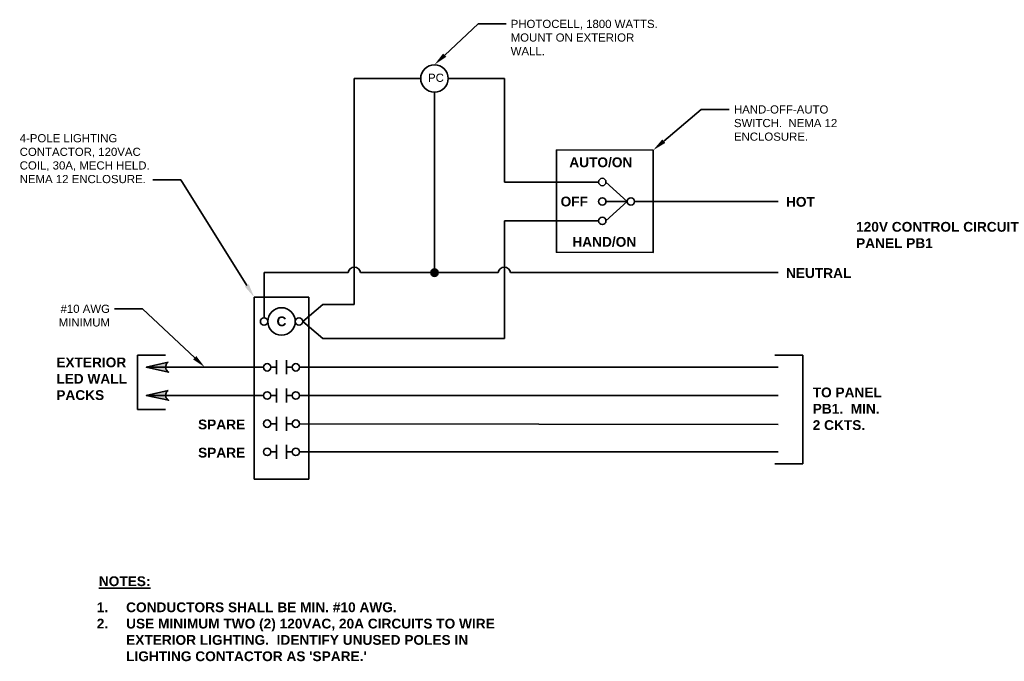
# Model space of a CAD drawing. Header units: inches. Extents: x 19474 to 23438, y 635 to 1835.
# Tile 13 of 14: x 22549.83 to 22558.27, y 1624.2 to 1629.7. Entities that reach past the tile are written whole.
import ezdxf
from ezdxf import colors
from ezdxf.entities.mleader import LeaderData, LeaderLine
from ezdxf.math import Vec2, Vec3

# ---------------------------------------------------------------- set-up
doc = ezdxf.new("R2010")
doc.units = ezdxf.units.IN
doc.header["$MEASUREMENT"] = 0
for name, color, linetype, lineweight in [('E-DETL-GRPH', 7, 'Continuous', 35), ('G-ANNO-NOTE', 7, 'Continuous', 35), ('G-ANNO-REFR', 7, 'Continuous', 35)]:
    doc.layers.add(name, color=color, linetype=linetype, lineweight=lineweight)
doc.styles.add('Arial', font='arial.ttf', dxfattribs={"height": 0.125})
doc.styles.add('Arial-b', font='arialbd.ttf')

# ---------------------------------------------------------------- blocks, each defined once
blk = doc.blocks.new('ANG M&I STANDARD DESIGN E501-E504')
at = {"layer": 'E-DETL-GRPH'}
h = blk.add_hatch(color=256, dxfattribs=at)
h.dxf.hatch_style = 1
h.paths.add_polyline_path([(22553.4182, 1627.5291), (22553.3547, 1627.5291, 1)])
h.paths.add_polyline_path([(22553.3865, 1627.5608), (22553.3865, 1627.5291), (22553.4182, 1627.5291, 0.414214)])
h.paths.add_polyline_path([(22553.3865, 1627.5608, 0.414214), (22553.3547, 1627.5291), (22553.3865, 1627.5291)])
h = blk.add_hatch(color=256, dxfattribs=at)
h.dxf.hatch_style = 1
h.paths.add_polyline_path([(22551.1047, 1626.7614), (22551.0988, 1626.7568), (22551.0965, 1626.7547), (22551.0948, 1626.7529), (22551.0923, 1626.7498), (22551.0899, 1626.7462), (22551.0871, 1626.7413), (22551.0855, 1626.7372), (22551.0836, 1626.7314), (22551.0826, 1626.726), (22551.0823, 1626.7219), (22551.0823, 1626.7175), (22550.9162, 1626.7175)])
h.paths.add_polyline_path([(22550.9162, 1626.7175), (22551.0823, 1626.7175), (22551.0823, 1626.7167), (22551.0828, 1626.7124), (22551.0836, 1626.708), (22551.0852, 1626.7024), (22551.0868, 1626.6988), (22551.0887, 1626.6949), (22551.0911, 1626.6912), (22551.0943, 1626.6869), (22551.0984, 1626.6826), (22551.1071, 1626.6762)])
h = blk.add_hatch(color=256, dxfattribs=at)
h.dxf.hatch_style = 1
h.paths.add_polyline_path([(22551.1047, 1626.5197), (22551.0988, 1626.5152), (22551.0965, 1626.513), (22551.0948, 1626.5112), (22551.0923, 1626.5082), (22551.0899, 1626.5045), (22551.0871, 1626.4996), (22551.0855, 1626.4956), (22551.0836, 1626.4897), (22551.0826, 1626.4844), (22551.0823, 1626.4803), (22551.0823, 1626.4758), (22550.9162, 1626.4758)])
h.paths.add_polyline_path([(22550.9162, 1626.4758), (22551.0823, 1626.4758), (22551.0823, 1626.4751), (22551.0828, 1626.4708), (22551.0836, 1626.4664), (22551.0852, 1626.4608), (22551.0868, 1626.4572), (22551.0887, 1626.4532), (22551.0911, 1626.4495), (22551.0943, 1626.4452), (22551.0984, 1626.4409), (22551.1071, 1626.4346)])
for p, q in [((22552.6992, 1627.2553), (22552.6992, 1629.1936)), ((22552.6992, 1629.1936), (22553.2684, 1629.1936)), ((22553.5045, 1629.1936), (22553.9854, 1629.1936)), ((22553.9854, 1628.3061), (22553.9854, 1629.1936)), ((22553.3865, 1629.0756), (22553.3865, 1627.5291)), ((22554.7932, 1628.3061), (22553.9854, 1628.3061)), ((22555.0384, 1628.1395), (22554.8567, 1628.3061)), ((22555.0384, 1628.1395), (22554.8567, 1628.1395)), ((22555.0384, 1628.1395), (22554.8567, 1627.9728)), ((22555.1019, 1628.1395), (22556.3326, 1628.1395)), ((22554.7932, 1627.9728), (22553.9854, 1627.9728)), ((22553.9854, 1627.9728), (22553.9854, 1626.9657)), ((22551.9258, 1627.1422), (22551.9258, 1627.5291)), ((22551.9258, 1627.5291), (22552.6463, 1627.5291)), ((22552.7521, 1627.5291), (22553.9325, 1627.5291)), ((22554.0383, 1627.5291), (22556.3326, 1627.5291)), ((22552.257, 1627.1105), (22552.4292, 1627.2553)), ((22552.4292, 1627.2553), (22552.6992, 1627.2553)), ((22552.257, 1627.1105), (22552.4292, 1626.9657)), ((22552.4292, 1626.9657), (22553.9854, 1626.9657)), ((22551.0819, 1626.8203), (22550.8415, 1626.8203)), ((22550.8415, 1626.8203), (22550.8415, 1626.3552)), ((22556.3044, 1626.8203), (22556.5449, 1626.8203)), ((22556.5449, 1626.8203), (22556.5449, 1625.89)), ((22551.9212, 1626.7175), (22550.9162, 1626.7175)), ((22551.9847, 1626.7175), (22552.0339, 1626.7175)), ((22552.0339, 1626.7775), (22552.0339, 1626.6575)), ((22552.1172, 1626.7775), (22552.1172, 1626.6575)), ((22552.1172, 1626.7175), (22552.1664, 1626.7175)), ((22552.2298, 1626.7175), (22556.3326, 1626.7175)), ((22551.9212, 1626.4758), (22550.9162, 1626.4758)), ((22551.9847, 1626.4758), (22552.0339, 1626.4758)), ((22552.0339, 1626.5358), (22552.0339, 1626.4158)), ((22552.1172, 1626.5358), (22552.1172, 1626.4158)), ((22552.1172, 1626.4758), (22552.1664, 1626.4758)), ((22552.2298, 1626.4758), (22556.3326, 1626.4758)), ((22551.0819, 1626.3552), (22550.8415, 1626.3552)), ((22552.0339, 1626.2942), (22552.0339, 1626.1742)), ((22552.1172, 1626.2942), (22552.1172, 1626.1742)), ((22551.9847, 1626.2342), (22552.0339, 1626.2342)), ((22552.1172, 1626.2342), (22552.1664, 1626.2342)), ((22552.2298, 1626.2342), (22556.3326, 1626.2265)), ((22552.0339, 1626.0525), (22552.0339, 1625.9325)), ((22552.1172, 1626.0525), (22552.1172, 1625.9325)), ((22551.9847, 1625.9925), (22552.0339, 1625.9925)), ((22552.1172, 1625.9925), (22552.1664, 1625.9925)), ((22552.2298, 1625.9925), (22556.3326, 1625.9925)), ((22556.3044, 1625.89), (22556.5449, 1625.89))]:
    blk.add_line(p, q, dxfattribs=at)
for points in [[(22554.432, 1628.5814), (22555.2602, 1628.5786), (22555.2602, 1627.7016), (22554.432, 1627.7044)], [(22551.8416, 1627.3181), (22552.3095, 1627.3181), (22552.3095, 1625.7598), (22551.8416, 1625.7598)], [(22551.1047, 1626.7614), (22550.9162, 1626.7175), (22551.1071, 1626.6762), (22551.0984, 1626.6826), (22551.0943, 1626.6869), (22551.0911, 1626.6912), (22551.0887, 1626.6949), (22551.0868, 1626.6988), (22551.0852, 1626.7024), (22551.0836, 1626.708), (22551.0828, 1626.7124), (22551.0823, 1626.7167), (22551.0823, 1626.7219), (22551.0826, 1626.726), (22551.0836, 1626.7314), (22551.0855, 1626.7372), (22551.0871, 1626.7413), (22551.0899, 1626.7462), (22551.0923, 1626.7498), (22551.0948, 1626.7529), (22551.0965, 1626.7547), (22551.0988, 1626.7568)], [(22551.1047, 1626.5197), (22550.9162, 1626.4758), (22551.1071, 1626.4346), (22551.0984, 1626.4409), (22551.0943, 1626.4452), (22551.0911, 1626.4495), (22551.0887, 1626.4532), (22551.0868, 1626.4572), (22551.0852, 1626.4608), (22551.0836, 1626.4664), (22551.0828, 1626.4708), (22551.0823, 1626.4751), (22551.0823, 1626.4803), (22551.0826, 1626.4844), (22551.0836, 1626.4897), (22551.0855, 1626.4956), (22551.0871, 1626.4996), (22551.0899, 1626.5045), (22551.0923, 1626.5082), (22551.0948, 1626.5112), (22551.0965, 1626.513), (22551.0988, 1626.5152)]]:
    blk.add_lwpolyline(points, close=True, dxfattribs=at)
for centre, radius in [((22553.3865, 1629.1936), 0.118), ((22554.825, 1628.3061), 0.0317), ((22554.825, 1628.1395), 0.0317), ((22555.0702, 1628.1395), 0.0317), ((22554.825, 1627.9728), 0.0317), ((22553.3865, 1627.5291), 0.0317), ((22552.0755, 1627.1105), 0.118), ((22551.9258, 1627.1105), 0.0317), ((22552.2253, 1627.1105), 0.0317), ((22551.9529, 1626.7175), 0.0317), ((22552.1981, 1626.7175), 0.0317), ((22551.9529, 1626.4758), 0.0317), ((22552.1981, 1626.4758), 0.0317), ((22551.9529, 1626.2342), 0.0317), ((22552.1981, 1626.2342), 0.0317), ((22551.9529, 1625.9925), 0.0317), ((22552.1981, 1625.9925), 0.0317)]:
    blk.add_circle(centre, radius, dxfattribs=at)
for centre in [(22552.6992, 1627.5229), (22553.9854, 1627.5229)]:
    blk.add_arc(centre, 0.0533, 6.72818, 173.27182, dxfattribs=at)
at = {"layer": 'G-ANNO-NOTE'}
for s, insert, char_height, width, attachment_point, style in [('PC', (22553.3315, 1629.235), 0.07, 0.183304, 1, 'Arial'), ('AUTO/ON', (22554.8124, 1628.5172), 0.08395, 0.605357, 2, 'Arial-b'), ('OFF', (22554.5848, 1628.181), 0.08395, 0.216237, 2, 'Arial-b'), ('\\pxql;HOT', (22556.7022, 1628.178), 0.08395, 0.605357, 2, 'Arial-b'), ('\\pxql;120V CONTROL CIRCUIT\\PPANEL PB1', (22557.0001, 1627.964), 0.083945, 1.466201, 1, 'Arial-b'), ('HAND/ON', (22554.842, 1627.8349), 0.08395, 0.605357, 2, 'Arial-b'), ('\\pxql;NEUTRAL', (22556.7022, 1627.5677), 0.083945, 0.605357, 2, 'Arial-b'), ('C', (22552.0752, 1627.1537), 0.0839, 0.109229, 2, 'Arial-b'), ('\\pxql;EXTERIOR LED WALL PACKS', (22550.4479, 1626.8015), 0.083945, 0.605874, 2, 'Arial-b'), ('\\pxql;TO PANEL PB1.  MIN. 2 CKTS.', (22556.9608, 1626.5442), 0.083945, 0.664721, 2, 'Arial-b'), ('SPARE', (22551.5621, 1626.2696), 0.08395, 0.428462, 2, 'Arial-b'), ('SPARE', (22551.5621, 1626.0281), 0.08395, 0.428462, 2, 'Arial-b'), ('\\pxql;{\\LNOTES:}', (22550.5097, 1624.9258), 0.083945, 0.864542, 1, 'Arial-b'), ("\\pxi-3,l3,t3;1.^ICONDUCTORS SHALL BE MIN. #10 AWG.\\P2.^IUSE MINIMUM TWO (2) 120VAC, 20A CIRCUITS TO WIRE EXTERIOR LIGHTING.  IDENTIFY UNUSED POLES IN LIGHTING CONTACTOR AS 'SPARE.'", (22550.4917, 1624.7023), 0.0839453, 3.499341, 1, 'Arial-b')]:
    blk.add_mtext(s, dxfattribs=dict(at, insert=insert, char_height=char_height, width=width, attachment_point=attachment_point, style=style))
ml = blk.add_multileader_mtext('Standard', dxfattribs=at)
ml.set_content('\\A1;PHOTOCELL, 1800 WATTS.  MOUNT ON EXTERIOR WALL.', color=256, style='Arial')
ml.set_leader_properties()
ml.build(insert=Vec2(0, 0))
ml.multileader.update_dxf_attribs({"dogleg_length": 12, "arrow_head_size": 0.12})
ctx = ml.context
ctx.base_point, ctx.char_height, ctx.arrow_head_size, ctx.landing_gap_size, ctx.plane_origin = Vec3(22553.9998, 1629.661), 0.07, 0.12, 0.04, Vec3(22553.6772, 1629.3535)
notes = []
notes.append((ctx, [(0, (1, 1, 0), (22553.7598, 1629.661), (1, 0), 0.24, [(0, [(22553.3865, 1629.3117)], 0, [])])]))
ctx.mtext.insert, ctx.mtext.width, ctx.mtext.defined_height, ctx.mtext.flow_direction = Vec3(22554.0398, 1629.6966), 1.371068, 0.2867, 5
ml = blk.add_multileader_mtext('Standard', dxfattribs=at)
ml.set_content('\\A1;HAND-OFF-AUTO SWITCH.  NEMA 12 ENCLOSURE.', color=256, style='Arial')
ml.set_leader_properties()
ml.build(insert=Vec2(0, 0))
ml.multileader.update_dxf_attribs({"dogleg_length": 12, "arrow_head_size": 0.12})
ctx = ml.context
ctx.base_point, ctx.char_height, ctx.arrow_head_size, ctx.landing_gap_size, ctx.plane_origin = Vec3(22555.9135, 1628.9279), 0.07, 0.12, 0.04, Vec3(22555.5509, 1628.6204)
notes.append((ctx, [(0, (1, 1, 0), (22555.6735, 1628.9279), (1, 0), 0.24, [(0, [(22555.2602, 1628.5786)], 0, [])])]))
ctx.mtext.insert, ctx.mtext.width, ctx.mtext.defined_height, ctx.mtext.flow_direction = Vec3(22555.9535, 1628.9635), 0.888277, 0.1975, 5
ml = blk.add_multileader_mtext('Standard', dxfattribs=at)
ml.set_content('\\A1;4-POLE LIGHTING CONTACTOR, 120VAC COIL, 30A, MECH HELD.  NEMA 12 ENCLOSURE.', color=256, style='Arial')
ml.set_leader_properties()
ml.build(insert=Vec2(0, 0))
ml.multileader.update_dxf_attribs({"text_right_attachment_type": 3, "dogleg_length": 12, "arrow_head_size": 0.12})
ctx = ml.context
ctx.base_point, ctx.char_height, ctx.arrow_head_size, ctx.landing_gap_size, ctx.plane_origin = Vec3(22549.7913, 1628.6811), 0.07, 0.12, 0.04, Vec3(22549.9405, 1629.0999)
ctx.right_attachment = 3
notes.append((ctx, [(1, (1, 1, 0), (22551.212, 1628.3261), (-1, 0), 0.24, [(0, [(22551.8416, 1627.3181)], 0, [])])]))
ctx.mtext.insert, ctx.mtext.width, ctx.mtext.defined_height, ctx.mtext.flow_direction = Vec3(22549.8313, 1628.7167), 1.174282, 0.559, 5
ml = blk.add_multileader_mtext('Standard', dxfattribs=at)
ml.set_content('\\A1;#10 AWG MINIMUM', color=256, style='Arial')
ml.set_leader_properties()
ml.build(insert=Vec2(0, 0))
ml.multileader.update_dxf_attribs({"dogleg_length": 12, "arrow_head_size": 0.12})
ctx = ml.context
ctx.base_point, ctx.char_height, ctx.arrow_head_size, ctx.landing_gap_size, ctx.plane_origin = Vec3(22550.1399, 1627.2186), 0.07, 0.12, 0.04, Vec3(22549.8491, 1624.9135)
ctx.text_align_type = 2
notes.append((ctx, [(1, (1, 1, 0), (22550.8852, 1627.2186), (-1, 0), 0.24, [(0, [(22551.4187, 1626.7175)], 0, [])])]))
ctx.mtext.insert, ctx.mtext.width, ctx.mtext.defined_height, ctx.mtext.alignment, ctx.mtext.flow_direction = Vec3(22550.6052, 1627.2542), 0.453425, 0.1975, 3, 5
for ctx, leaders in notes:
    for number, flags, end, landing, length, lines in leaders:
        leader = LeaderData()
        leader.index, (leader.has_last_leader_line, leader.has_dogleg_vector, leader.attachment_direction) = number, flags
        leader.last_leader_point, leader.dogleg_vector, leader.dogleg_length = Vec3(end), Vec3(landing), length
        for number, points, colour, breaks in lines:
            line = LeaderLine()
            line.index, line.vertices, line.color, line.breaks = number, Vec3.list(points), colors.encode_raw_color(colour), breaks
            leader.lines.append(line)
        ctx.leaders.append(leader)

msp = doc.modelspace()

# ---------------------------------------------------------------- block references
at = {"layer": 'G-ANNO-REFR'}
msp.add_blockref('ANG M&I STANDARD DESIGN E501-E504', (0, 0), dxfattribs=at)

doc.saveas('drawing.dxf')
